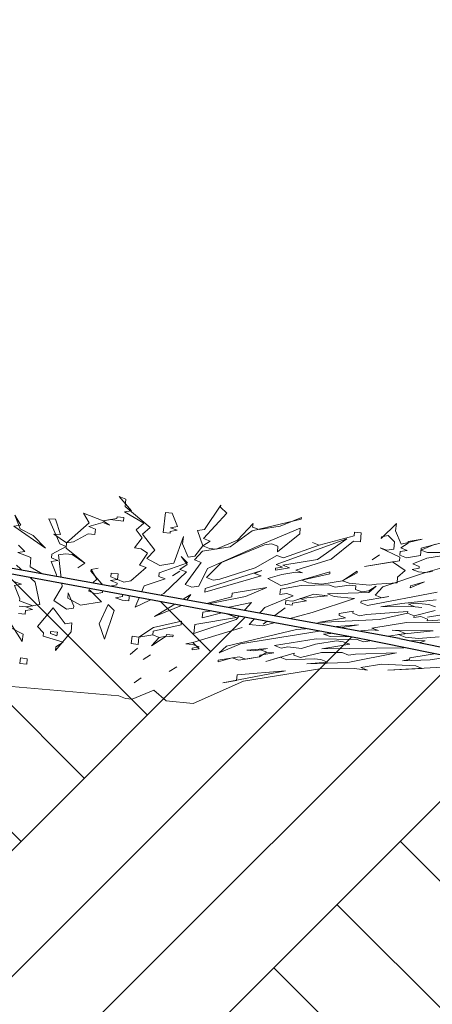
# Model space of a CAD drawing. Header units: millimetres. Extents: x 208545 to 5957542, y -593447 to 257160.
# Tile 47 of 60: x 5946267 to 5946867, y -589689 to -588257. Entities that reach past the tile are written whole.
import ezdxf

# ---------------------------------------------------------------- set-up
doc = ezdxf.new("R2010")
doc.units = ezdxf.units.MM
doc.header["$MEASUREMENT"] = 0
doc.linetypes.add('Wipeout_Contour', pattern=[1000, 0, -1000])
doc.layers.add('Sytuacja - Teren', color=7, linetype='Continuous')
doc.layers.add('Wnętrze - Umeblowanie', color=7, linetype='Continuous')
for name, color, linetype, lineweight in [('Sytuacja - Teren_Nr_pióra__1', 7, 'Continuous', 13), ('Sytuacja - Teren_Nr_pióra__21', 7, 'Continuous', 25), ('Wnętrze - Umeblowanie_Nr_pióra__2', 8, 'Continuous', 13)]:
    doc.layers.add(name, color=color, linetype=linetype, lineweight=lineweight)

# ---------------------------------------------------------------- blocks, each defined once
blk = doc.blocks.new('Krzewy 27[17]_4', base_point=(5946573.8, -589259.9))
at = {"layer": 'Wnętrze - Umeblowanie_Nr_pióra__2', "color": 8, "linetype": 'Continuous', "lineweight": 13}
for p, q in [((5946421.1, -588954.2), (5946411.6, -588950.5)), ((5946411.6, -588950.5), (5946429.3, -588971.1)), ((5946420, -588964.8), (5946421.1, -588954.2)), ((5946456.5, -588995.4), (5946420, -588964.8)), ((5946559.2, -588963.1), (5946535.7, -588998.3)), ((5946558.9, -588965.8), (5946559.2, -588963.1)), ((5946567.9, -588974.8), (5946558.9, -588965.8)), ((5946267.7, -588997.3), (5946259.8, -588977.7)), ((5946259.8, -588977.7), (5946268.3, -588992)), ((5946318.8, -588983.5), (5946309, -588982.8)), ((5946309, -588982.8), (5946325, -589019.3)), ((5946326.4, -589005.8), (5946318.8, -588983.5)), ((5946388.1, -588985.6), (5946359.4, -588974.6)), ((5946359.4, -588974.6), (5946367.9, -588988.9)), ((5946408.3, -588982.3), (5946388.1, -588985.6)), ((5946388.1, -588985.6), (5946398.2, -588984)), ((5946398.2, -588984), (5946417.8, -588986)), ((5946408.5, -588979.7), (5946408.3, -588982.3)), ((5946418.4, -588980.7), (5946408.5, -588979.7)), ((5946417.8, -588986), (5946418.4, -588980.7)), ((5946429.3, -588971.1), (5946419.2, -588972.7)), ((5946419.2, -588972.7), (5946447.3, -588989.1)), ((5946478.7, -588973.6), (5946475.6, -589002.8)), ((5946488.5, -588974.6), (5946478.7, -588973.6)), ((5946496.4, -588994.2), (5946488.5, -588974.6)), ((5946534.3, -589011.5), (5946567.9, -588974.8)), ((5946605, -589000.1), (5946676.2, -588983.3)), ((5946676.5, -588980.7), (5946645.4, -588993.6)), ((5946676.2, -588983.3), (5946676.5, -588980.7)), ((5946268.3, -588992), (5946258.2, -588993.6)), ((5946258.2, -588993.6), (5946304.5, -589025.3)), ((5946286.6, -589007.3), (5946267.7, -588997.3)), ((5946367.9, -588988.9), (5946335.1, -589017.7)), ((5946367.3, -588994.2), (5946387.8, -588988.3)), ((5946376.9, -588997.9), (5946367.3, -588994.2)), ((5946376, -589005.8), (5946376.9, -588997.9)), ((5946387.8, -588988.3), (5946397.3, -588991.9)), ((5946397.3, -588991.9), (5946388.1, -588985.6)), ((5946447.3, -588989.1), (5946436.4, -588998.7)), ((5946436.4, -588998.7), (5946445.1, -589010.3)), ((5946445.6, -589005), (5946456.5, -588995.4)), ((5946485.7, -589001.1), (5946495.8, -588999.5)), ((5946486.3, -588995.8), (5946496.4, -588994.2)), ((5946495.8, -588999.5), (5946486.3, -588995.8)), ((5946535.7, -588998.3), (5946525.6, -588999.9)), ((5946606.1, -588989.5), (5946583.7, -589014)), ((5946605.5, -588994.8), (5946606.1, -588989.5)), ((5946615.1, -588998.5), (5946605.5, -588994.8)), ((5946645.4, -588993.6), (5946615.1, -588998.5)), ((5946674.8, -588996.6), (5946623, -589018.1)), ((5946674, -589004.6), (5946674.8, -588996.6)), ((5946814.5, -588989.7), (5946792.4, -589011.5)), ((5946813.4, -589000.3), (5946814.5, -588989.7)), ((5946304.5, -589025.3), (5946286.6, -589007.3)), ((5946335.1, -589017.7), (5946316.6, -589005)), ((5946316.6, -589005), (5946326.4, -589005.8)), ((5946345.2, -589016.1), (5946366.2, -589004.8)), ((5946366.2, -589004.8), (5946376, -589005.8)), ((5946445.1, -589010.3), (5946433.6, -589025.2)), ((5946463.1, -589028.3), (5946445.6, -589005)), ((5946475.6, -589002.8), (5946485.5, -589003.8)), ((5946485.5, -589003.8), (5946485.7, -589001.1)), ((5946504.8, -589008.5), (5946490.9, -589047.3)), ((5946503.7, -589019.1), (5946504.8, -589008.5)), ((5946525.6, -588999.9), (5946533.2, -589022.2)), ((5946543.8, -589015.2), (5946534.3, -589011.5)), ((5946572.7, -589023.6), (5946605, -589000.1)), ((5946742.7, -589011.7), (5946639.6, -589049.3)), ((5946641.5, -589030.7), (5946674, -589004.6)), ((5946699.9, -589042.2), (5946742.7, -589011.7)), ((5946753.1, -589007.4), (5946702.1, -589020.9)), ((5946753.7, -589002.1), (5946753.1, -589007.4)), ((5946763.5, -589003.1), (5946753.7, -589002.1)), ((5946762.1, -589016.4), (5946763.5, -589003.1)), ((5946792.4, -589011.5), (5946792.7, -589008.9)), ((5946792.7, -589008.9), (5946802.8, -589007.2)), ((5946802.8, -589007.2), (5946811.8, -589016.2)), ((5946821.3, -589019.9), (5946813.4, -589000.3)), ((5946851.9, -589012.3), (5946821.3, -589019.9)), ((5946831.7, -589015.6), (5946851.9, -589012.3)), ((5946901.5, -589012.1), (5946850.5, -589025.6)), ((5946274.2, -589030.2), (5946265.3, -589021.2)), ((5946334.6, -589023), (5946313.5, -589034.2)), ((5946325, -589019.3), (5946334.6, -589023)), ((5946334.3, -589025.7), (5946335.1, -589017.7)), ((5946361.8, -589047.3), (5946334.3, -589025.7)), ((5946335.1, -589017.7), (5946345.2, -589016.1)), ((5946433.6, -589025.2), (5946443.4, -589026.3)), ((5946443.4, -589026.3), (5946452.7, -589032.6)), ((5946511.6, -589038.7), (5946503.7, -589019.1)), ((5946533.2, -589022.2), (5946521.7, -589037.1)), ((5946532.4, -589030.1), (5946572.7, -589023.6)), ((5946533.2, -589022.2), (5946543.8, -589015.2)), ((5946542.7, -589025.8), (5946533.2, -589022.2)), ((5946623, -589018.1), (5946539.7, -589055.1)), ((5946552.6, -589026.9), (5946542.7, -589025.8)), ((5946583.7, -589014), (5946552.6, -589026.9)), ((5946560.4, -589046.5), (5946622.7, -589020.7)), ((5946622.7, -589020.7), (5946632.8, -589019.1)), ((5946632.8, -589019.1), (5946642.3, -589022.8)), ((5946642.3, -589022.8), (5946641.5, -589030.7)), ((5946702.1, -589020.9), (5946650.5, -589039.7)), ((5946702.1, -589020.9), (5946692.5, -589017.2)), ((5946692.5, -589017.2), (5946702.1, -589020.9)), ((5946719.8, -589041.6), (5946752.3, -589015.4)), ((5946752.3, -589015.4), (5946762.1, -589016.4)), ((5946800.6, -589028.5), (5946791, -589024.8)), ((5946791, -589024.8), (5946819.4, -589038.5)), ((5946810.7, -589026.8), (5946800.6, -589028.5)), ((5946811.8, -589016.2), (5946810.7, -589026.8)), ((5946820.8, -589025.2), (5946831.4, -589018.3)), ((5946830.3, -589028.9), (5946820.8, -589025.2)), ((5946831.4, -589018.3), (5946831.7, -589015.6)), ((5946850.5, -589025.6), (5946849.4, -589036.2)), ((5946850.2, -589028.3), (5946871, -589019.7)), ((5946264.2, -589031.8), (5946274.2, -589030.2)), ((5946283.2, -589039.1), (5946264.2, -589031.8)), ((5946281.9, -589052.4), (5946283.2, -589039.1)), ((5946313.5, -589034.2), (5946313, -589039.5)), ((5946313, -589039.5), (5946322.5, -589043.2)), ((5946323.4, -589035.3), (5946333.5, -589033.6)), ((5946328.5, -589081.4), (5946323.4, -589035.3)), ((5946333.5, -589033.6), (5946343.3, -589034.6)), ((5946343.3, -589034.6), (5946361.8, -589047.3)), ((5946452.7, -589032.6), (5946440.9, -589050.2)), ((5946451.9, -589040.6), (5946463.1, -589028.3)), ((5946470.7, -589050.6), (5946451.9, -589040.6)), ((5946510.5, -589049.3), (5946501.8, -589037.7)), ((5946501.8, -589037.7), (5946510.8, -589046.7)), ((5946521.7, -589037.1), (5946511.6, -589038.7)), ((5946521.2, -589042.4), (5946532.4, -589030.1)), ((5946530.7, -589046.1), (5946521.2, -589042.4)), ((5946640.9, -589036), (5946609.3, -589054.2)), ((5946650.5, -589039.7), (5946640.9, -589036)), ((5946649.4, -589050.3), (5946699.9, -589042.2)), ((5946668.5, -589057.7), (5946719.8, -589041.6)), ((5946789.9, -589035.4), (5946779.3, -589042.4)), ((5946779.3, -589042.4), (5946789.9, -589035.4)), ((5946819.4, -589038.5), (5946818.8, -589043.8)), ((5946819.7, -589035.8), (5946820.2, -589030.5)), ((5946829.2, -589039.5), (5946819.7, -589035.8)), ((5946820.2, -589030.5), (5946830.3, -589028.9)), ((5946849.4, -589036.2), (5946829.2, -589039.5)), ((5946838.2, -589048.5), (5946858.9, -589039.9)), ((5946859.8, -589031.9), (5946850.2, -589028.3)), ((5946858.9, -589039.9), (5946909.4, -589031.7)), ((5946909.4, -589031.7), (5946859.8, -589031.9)), ((5946289.5, -589074.7), (5946262.2, -589050.4)), ((5946309.9, -589068.8), (5946281.9, -589052.4)), ((5946322.5, -589043.2), (5946312.4, -589044.9)), ((5946312.4, -589044.9), (5946320.3, -589064.5)), ((5946361.8, -589047.3), (5946351.2, -589054.3)), ((5946351.2, -589054.3), (5946361.8, -589047.3)), ((5946370.5, -589058.9), (5946370.8, -589056.3)), ((5946370.8, -589056.3), (5946380.9, -589054.7)), ((5946380.9, -589054.7), (5946370.8, -589056.3)), ((5946370.8, -589056.3), (5946379.2, -589070.6)), ((5946450.5, -589053.8), (5946428.6, -589073)), ((5946440.9, -589050.2), (5946450.5, -589053.8)), ((5946510.8, -589046.7), (5946469.6, -589061.2)), ((5946490.9, -589047.3), (5946470.7, -589050.6)), ((5946499.9, -589056.3), (5946510.5, -589049.3)), ((5946509.4, -589060), (5946499.9, -589056.3)), ((5946507.5, -589078.5), (5946530.7, -589046.1)), ((5946539.7, -589055.1), (5946527.1, -589080.6)), ((5946538.3, -589068.3), (5946560.4, -589046.5)), ((5946609.3, -589054.2), (5946558, -589070.4)), ((5946638.7, -589057.3), (5946658.9, -589054)), ((5946639, -589054.6), (5946638.7, -589057.3)), ((5946649.1, -589053), (5946639, -589054.6)), ((5946639.6, -589049.3), (5946649.1, -589053)), ((5946658.9, -589054), (5946649.4, -589050.3)), ((5946818.8, -589043.8), (5946768.3, -589052)), ((5946768.3, -589052), (5946808.7, -589045.4)), ((5946808.7, -589045.4), (5946827.3, -589058.1)), ((5946837.4, -589056.5), (5946847.5, -589054.8)), ((5946846.9, -589060.1), (5946837.4, -589056.5)), ((5946847.7, -589052.2), (5946838.2, -589048.5)), ((5946847.5, -589054.8), (5946847.7, -589052.2)), ((5946897.7, -589049.3), (5946856.7, -589061.1)), ((5946320, -589067.1), (5946309.9, -589068.8)), ((5946320.3, -589064.5), (5946320, -589067.1)), ((5946379.2, -589070.6), (5946368.3, -589080.2)), ((5946388.2, -589079.6), (5946370.5, -589058.9)), ((5946409, -589071), (5946398.9, -589072.6)), ((5946400, -589062), (5946399.4, -589067.3)), ((5946399.4, -589067.3), (5946409, -589071)), ((5946409.8, -589063), (5946400, -589062)), ((5946409, -589071), (5946409.8, -589063)), ((5946418.5, -589074.7), (5946409, -589071)), ((5946478.6, -589070.2), (5946447.7, -589080.4)), ((5946469.6, -589061.2), (5946469, -589066.5)), ((5946469, -589066.5), (5946478.6, -589070.2)), ((5946476.4, -589091.4), (5946509.4, -589060)), ((5946488.9, -589065.9), (5946499.6, -589058.9)), ((5946499.6, -589058.9), (5946488.9, -589065.9)), ((5946536.1, -589089.6), (5946618, -589065.9)), ((5946618.8, -589057.9), (5946536.7, -589084.3)), ((5946547.9, -589072), (5946538.3, -589068.3)), ((5946558, -589070.4), (5946547.9, -589072)), ((5946608.4, -589062.2), (5946618.8, -589057.9)), ((5946618, -589065.9), (5946608.4, -589062.2)), ((5946627.5, -589069.5), (5946648, -589063.6)), ((5946646.4, -589079.6), (5946627.5, -589069.5)), ((5946648, -589063.6), (5946668.2, -589060.4)), ((5946717.9, -589060.1), (5946656.4, -589077.9)), ((5946668.2, -589060.4), (5946678, -589061.4)), ((5946678, -589061.4), (5946668.5, -589057.7)), ((5946676.9, -589072), (5946717.6, -589062.8)), ((5946717.6, -589062.8), (5946717.9, -589060.1)), ((5946757.7, -589058.9), (5946736.4, -589072.8)), ((5946736.4, -589072.8), (5946757.4, -589061.6)), ((5946757.4, -589061.6), (5946757.7, -589058.9)), ((5946795, -589081.6), (5946856.7, -589061.1)), ((5946816.3, -589067.7), (5946815.5, -589075.7)), ((5946827.3, -589058.1), (5946816.3, -589067.7)), ((5946856.7, -589061.1), (5946846.9, -589060.1)), ((5946856.7, -589061.1), (5946866.8, -589059.5)), ((5946269.3, -589078), (5946259.2, -589079.6)), ((5946259.2, -589079.6), (5946267.1, -589099.2)), ((5946259.7, -589074.3), (5946269.3, -589078)), ((5946296, -589107.6), (5946289.5, -589074.7)), ((5946316.5, -589101.6), (5946328.5, -589081.4)), ((5946368.3, -589080.2), (5946378.4, -589078.6)), ((5946378.4, -589078.6), (5946388, -589082.2)), ((5946388, -589082.2), (5946387.1, -589090.2)), ((5946398.1, -589080.6), (5946388.2, -589079.6)), ((5946408.2, -589079), (5946398.1, -589080.6)), ((5946398.9, -589072.6), (5946408.4, -589076.3)), ((5946408.4, -589076.3), (5946408.2, -589079)), ((5946428.6, -589073), (5946418.5, -589074.7)), ((5946447.7, -589080.4), (5946434.6, -589111.2)), ((5946517, -589082.2), (5946507.5, -589078.5)), ((5946527.1, -589080.6), (5946517, -589082.2)), ((5946536.7, -589084.3), (5946536.1, -589089.6)), ((5946626.2, -589082.8), (5946575.7, -589091)), ((5946595, -589095.7), (5946626.2, -589082.8)), ((5946645.8, -589084.9), (5946645, -589092.8)), ((5946676.1, -589080), (5946645.8, -589084.9)), ((5946656.4, -589077.9), (5946646.4, -589079.6)), ((5946715.9, -589078.7), (5946676.1, -589080)), ((5946686.5, -589075.7), (5946676.9, -589072)), ((5946706.1, -589077.7), (5946686.5, -589075.7)), ((5946736.4, -589072.8), (5946706.1, -589077.7)), ((5946725.5, -589082.4), (5946715.9, -589078.7)), ((5946745.7, -589079.1), (5946725.5, -589082.4)), ((5946745.9, -589076.5), (5946736.4, -589072.8)), ((5946755.5, -589080.2), (5946745.7, -589079.1)), ((5946775.4, -589079.5), (5946745.9, -589076.5)), ((5946754.9, -589085.5), (5946755.5, -589080.2)), ((5946774.3, -589090.2), (5946785.2, -589080.6)), ((5946785.2, -589080.6), (5946774.6, -589087.5)), ((5946785.5, -589077.9), (5946775.4, -589079.5)), ((5946783.8, -589093.8), (5946795, -589081.6)), ((5946815.5, -589075.7), (5946785.5, -589077.9)), ((5946834.6, -589083), (5946855.4, -589074.4)), ((5946834.9, -589080.4), (5946834.6, -589083)), ((5946855.4, -589074.4), (5946834.9, -589080.4)), ((5946267.1, -589099.2), (5946266.8, -589101.9)), ((5946336.7, -589098.4), (5946337.5, -589090.4)), ((5946355.5, -589108.4), (5946336.7, -589098.4)), ((5946337.5, -589090.4), (5946345.4, -589110)), ((5946367.5, -589088.2), (5946367.8, -589085.5)), ((5946377, -589091.8), (5946367.5, -589088.2)), ((5946367.8, -589085.5), (5946385.8, -589103.5)), ((5946387.1, -589090.2), (5946377, -589091.8)), ((5946416.3, -589095.9), (5946406.2, -589097.6)), ((5946406.2, -589097.6), (5946415.8, -589101.2)), ((5946416.9, -589090.6), (5946416.3, -589095.9)), ((5946426.7, -589091.6), (5946416.9, -589090.6)), ((5946425.6, -589102.2), (5946426.7, -589091.6)), ((5946434.6, -589111.2), (5946476.4, -589091.4)), ((5946515.9, -589092.8), (5946462.9, -589124.9)), ((5946504.4, -589107.8), (5946515.9, -589092.8)), ((5946524.1, -589109.8), (5946595, -589095.7)), ((5946575.1, -589096.3), (5946524.1, -589109.8)), ((5946575.7, -589091), (5946575.1, -589096.3)), ((5946664.6, -589094.9), (5946623.1, -589112)), ((5946645, -589092.8), (5946655.1, -589091.2)), ((5946655.1, -589091.2), (5946664.6, -589094.9)), ((5946694.6, -589092.6), (5946663.8, -589102.8)), ((5946674.2, -589098.5), (5946714.3, -589094.7)), ((5946683.7, -589102.2), (5946674.2, -589098.5)), ((5946691.9, -589119.2), (5946753.6, -589098.7)), ((5946714.3, -589094.7), (5946694.6, -589092.6)), ((5946714.5, -589092), (5946774.3, -589090.2)), ((5946724.1, -589095.7), (5946714.5, -589092)), ((5946753.6, -589098.7), (5946724.1, -589095.7)), ((5946764.5, -589089.1), (5946754.9, -589085.5)), ((5946763.1, -589102.4), (5946803.5, -589095.9)), ((5946774.6, -589087.5), (5946764.5, -589089.1)), ((5946873.6, -589089.7), (5946772.4, -589108.8)), ((5946793.4, -589097.5), (5946783.8, -589093.8)), ((5946803.5, -589095.9), (5946793.4, -589097.5)), ((5946275.8, -589110.8), (5946266, -589109.8)), ((5946266.8, -589101.9), (5946285.9, -589109.2)), ((5946275.8, -589110.8), (5946296, -589107.6)), ((5946285.9, -589109.2), (5946275.8, -589110.8)), ((5946285.3, -589114.5), (5946275.8, -589110.8)), ((5946315.4, -589112.3), (5946292.7, -589139.4)), ((5946332.8, -589135.6), (5946315.4, -589112.3)), ((5946335, -589114.3), (5946316.5, -589101.6)), ((5946345.1, -589112.7), (5946335, -589114.3)), ((5946345.4, -589110), (5946345.1, -589112.7)), ((5946385.8, -589103.5), (5946355.5, -589108.4)), ((5946395.3, -589107.2), (5946382.4, -589135.3)), ((5946404.3, -589116.1), (5946395.3, -589107.2)), ((5946415.8, -589101.2), (5946425.6, -589102.2)), ((5946462.9, -589124.9), (5946504.4, -589107.8)), ((5946604, -589104.7), (5946543.2, -589117.2)), ((5946581.6, -589129.2), (5946604, -589104.7)), ((5946623.1, -589112), (5946600.7, -589136.6)), ((5946652.9, -589112.4), (5946620.6, -589135.9)), ((5946620.6, -589135.9), (5946652.9, -589112.4)), ((5946654, -589101.8), (5946653.4, -589107.1)), ((5946653.4, -589107.1), (5946663.2, -589108.2)), ((5946663.8, -589102.8), (5946654, -589101.8)), ((5946663.2, -589108.2), (5946663.5, -589105.5)), ((5946663.5, -589105.5), (5946683.7, -589102.2)), ((5946762.8, -589105.1), (5946763.1, -589102.4)), ((5946772.4, -589108.8), (5946762.8, -589105.1)), ((5946822.3, -589105.9), (5946792, -589110.8)), ((5946792, -589110.8), (5946831.9, -589109.6)), ((5946872.5, -589100.4), (5946822.3, -589105.9)), ((5946831.9, -589109.6), (5946851.5, -589111.6)), ((5946832.1, -589106.9), (5946842.2, -589105.3)), ((5946841.7, -589110.6), (5946832.1, -589106.9)), ((5946851.5, -589111.6), (5946841.7, -589110.6)), ((5946842.2, -589105.3), (5946861.9, -589107.3)), ((5946861.9, -589107.3), (5946871.4, -589111)), ((5946270.6, -589161.3), (5946245, -589121.1)), ((5946264.9, -589120.4), (5946274.7, -589121.5)), ((5946274.7, -589121.5), (5946275.2, -589116.2)), ((5946275.2, -589116.2), (5946285.3, -589114.5)), ((5946390.1, -589157.6), (5946404.3, -589116.1)), ((5946581.9, -589126.5), (5946521.3, -589136.4)), ((5946533.1, -589118.8), (5946532.2, -589126.8)), ((5946532.2, -589126.8), (5946562.8, -589119.2)), ((5946543.2, -589117.2), (5946533.1, -589118.8)), ((5946562.8, -589119.2), (5946581.9, -589126.5)), ((5946620.4, -589138.6), (5946691.9, -589119.2)), ((5946740.7, -589126.9), (5946700.3, -589133.5)), ((5946731.4, -589120.6), (5946731.2, -589123.3)), ((5946731.2, -589123.3), (5946740.7, -589126.9)), ((5946751.6, -589117.3), (5946731.4, -589120.6)), ((5946751.3, -589120), (5946751.6, -589117.3)), ((5946760.9, -589123.7), (5946751.3, -589120)), ((5946771, -589122), (5946760.9, -589123.7)), ((5946831, -589117.5), (5946771, -589122)), ((5946790.1, -589129.4), (5946830.7, -589120.2)), ((5946830.7, -589120.2), (5946831, -589117.5)), ((5946840.3, -589123.9), (5946830.7, -589120.2)), ((5946830.7, -589120.2), (5946840.3, -589123.9)), ((5946840.3, -589123.9), (5946840, -589126.5)), ((5946840, -589126.5), (5946850.1, -589124.9)), ((5946870.9, -589116.3), (5946840.3, -589123.9)), ((5946850.1, -589124.9), (5946859.7, -589128.6)), ((5946859.4, -589131.2), (5946959.3, -589125.5)), ((5946900.3, -589119.4), (5946859.9, -589125.9)), ((5946859.9, -589125.9), (5946900.3, -589119.4)), ((5946252.8, -589140.7), (5946271.7, -589150.7)), ((5946292.7, -589139.4), (5946301.7, -589148.4)), ((5946342.9, -589133.9), (5946332.8, -589135.6)), ((5946341.5, -589147.2), (5946342.9, -589133.9)), ((5946382.4, -589135.3), (5946390.1, -589157.6)), ((5946461.3, -589140.9), (5946440, -589154.7)), ((5946460.7, -589146.2), (5946501.4, -589137)), ((5946502, -589131.7), (5946461.3, -589140.9)), ((5946501.4, -589137), (5946502, -589131.7)), ((5946518.6, -589162.9), (5946590.3, -589140.8)), ((5946590.3, -589140.8), (5946518.6, -589162.9)), ((5946519.9, -589149.6), (5946581.6, -589129.2)), ((5946521.3, -589136.4), (5946519.9, -589149.6)), ((5946587.9, -589164.7), (5946729.2, -589141.8)), ((5946600.7, -589136.6), (5946620.4, -589138.6)), ((5946759.5, -589136.9), (5946669.5, -589143.7)), ((5946700.3, -589133.5), (5946790.1, -589129.4)), ((5946729.2, -589141.8), (5946759.5, -589136.9)), ((5946778.9, -589141.6), (5946829.4, -589133.5)), ((5946788.4, -589145.3), (5946778.9, -589141.6)), ((5946829.4, -589133.5), (5946888.8, -589134.3)), ((5946859.7, -589128.6), (5946859.4, -589131.2)), ((5946271.7, -589150.7), (5946270.6, -589161.3)), ((5946301.7, -589148.4), (5946301.1, -589153.7)), ((5946301.1, -589153.7), (5946330, -589162.1)), ((5946311.8, -589146.8), (5946311.5, -589149.4)), ((5946311.5, -589149.4), (5946321, -589153.1)), ((5946321.6, -589147.8), (5946311.8, -589146.8)), ((5946318.8, -589174.4), (5946341.5, -589147.2)), ((5946321, -589153.1), (5946321.6, -589147.8)), ((5946430.2, -589153.7), (5946429.1, -589164.3)), ((5946440, -589154.7), (5946430.2, -589153.7)), ((5946438.9, -589165.4), (5946440, -589154.7)), ((5946440, -589154.7), (5946460.2, -589151.5)), ((5946458.5, -589167.4), (5946479.8, -589153.5)), ((5946469.7, -589155.2), (5946458.5, -589167.4)), ((5946460.2, -589151.5), (5946460.7, -589146.2)), ((5946460.2, -589151.5), (5946469.7, -589155.2)), ((5946469.7, -589155.2), (5946460.2, -589151.5)), ((5946479.8, -589153.5), (5946469.7, -589155.2)), ((5946480.1, -589150.9), (5946479.8, -589153.5)), ((5946479.8, -589153.5), (5946489.7, -589154.5)), ((5946489.9, -589151.9), (5946480.1, -589150.9)), ((5946489.7, -589154.5), (5946489.9, -589151.9)), ((5946669.5, -589143.7), (5946567.7, -589168)), ((5946708.5, -589150.4), (5946778.6, -589144.3)), ((5946718, -589154.1), (5946708.5, -589150.4)), ((5946797.4, -589154.3), (5946718, -589154.1)), ((5946797.1, -589157), (5946766.9, -589161.9)), ((5946778.6, -589144.3), (5946788.4, -589145.3)), ((5946826.6, -589160), (5946797.1, -589157)), ((5946827.7, -589149.4), (5946797.4, -589154.3)), ((5946867.8, -589145.5), (5946808.3, -589144.7)), ((5946808.3, -589144.7), (5946818.2, -589145.7)), ((5946817.6, -589151), (5946867.8, -589145.5)), ((5946827.2, -589154.7), (5946817.6, -589151)), ((5946818.2, -589145.7), (5946827.7, -589149.4)), ((5946846.8, -589156.8), (5946827.2, -589154.7)), ((5946876.8, -589154.5), (5946846.8, -589156.8)), ((5946319.4, -589169.1), (5946318.8, -589174.4)), ((5946330, -589162.1), (5946319.4, -589169.1)), ((5946438.3, -589170.7), (5946427.4, -589180.3)), ((5946427.4, -589180.3), (5946438.3, -589170.7)), ((5946429.1, -589164.3), (5946438.9, -589165.4)), ((5946518.6, -589162.9), (5946508.5, -589164.5)), ((5946508.5, -589164.5), (5946518.3, -589165.6)), ((5946517.7, -589170.9), (5946517.5, -589173.5)), ((5946527.8, -589169.2), (5946517.7, -589170.9)), ((5946518.3, -589165.6), (5946527.8, -589169.2)), ((5946527.6, -589171.9), (5946518.6, -589162.9)), ((5946556.7, -589177.6), (5946587.9, -589164.7)), ((5946567.7, -589168), (5946556.7, -589177.6)), ((5946697.8, -589157.4), (5946637.2, -589167.2)), ((5946637.2, -589167.2), (5946646.8, -589170.9)), ((5946646.8, -589170.9), (5946656.9, -589169.2)), ((5946656.9, -589169.2), (5946676.5, -589171.3)), ((5946676.5, -589171.3), (5946697, -589165.3)), ((5946697, -589165.3), (5946727.3, -589160.4)), ((5946757.3, -589158.2), (5946697.8, -589157.4)), ((5946746.7, -589165.1), (5946706.3, -589171.7)), ((5946706.3, -589171.7), (5946825.5, -589170.6)), ((5946727.3, -589160.4), (5946737.1, -589161.5)), ((5946737.1, -589161.5), (5946746.7, -589165.1)), ((5946766.9, -589161.9), (5946757.3, -589158.2)), ((5946825.5, -589170.6), (5946856.3, -589160.4)), ((5946856.3, -589160.4), (5946826.6, -589160)), ((5946268.1, -589185.2), (5946267.2, -589193.2)), ((5946277.9, -589186.2), (5946268.1, -589185.2)), ((5946457.2, -589180.7), (5946446.5, -589187.6)), ((5946446.5, -589187.6), (5946457.2, -589180.7)), ((5946517.5, -589173.5), (5946527.6, -589171.9)), ((5946555.4, -589190.9), (5946575.8, -589185)), ((5946585.9, -589183.3), (5946555.6, -589188.2)), ((5946575.8, -589185), (5946585.4, -589188.6)), ((5946585.4, -589188.6), (5946615.7, -589183.7)), ((5946595.5, -589187), (5946585.9, -589183.3)), ((5946615.7, -589183.7), (5946595.5, -589187)), ((5946626.9, -589171.5), (5946596.9, -589173.7)), ((5946596.9, -589173.7), (5946606.7, -589174.7)), ((5946606.7, -589174.7), (5946616.8, -589173.1)), ((5946626.3, -589176.8), (5946615.7, -589183.7)), ((5946615.7, -589183.7), (5946615.9, -589181.1)), ((5946615.9, -589181.1), (5946636.1, -589177.8)), ((5946616.8, -589173.1), (5946626.9, -589171.5)), ((5946616.8, -589173.1), (5946626.3, -589176.8)), ((5946626.3, -589176.8), (5946616.8, -589173.1)), ((5946665.9, -589178.2), (5946624.9, -589190.1)), ((5946624.9, -589190.1), (5946645.4, -589184.1)), ((5946636.1, -589177.8), (5946626.3, -589176.8)), ((5946645.4, -589184.1), (5946655, -589187.8)), ((5946665.6, -589180.9), (5946665.9, -589178.2)), ((5946675.2, -589184.5), (5946665.6, -589180.9)), ((5946705.7, -589177), (5946675.2, -589184.5)), ((5946735.5, -589177.4), (5946705.7, -589177)), ((5946745, -589181.1), (5946735.5, -589177.4)), ((5946743.9, -589191.7), (5946814.9, -589177.6)), ((5946755.1, -589179.4), (5946745, -589181.1)), ((5946814.9, -589177.6), (5946755.1, -589179.4)), ((5946833.9, -589184.9), (5946833.7, -589187.6)), ((5946884.4, -589176.8), (5946833.9, -589184.9)), ((5946863.4, -589188), (5946913.9, -589179.8)), ((5946267.2, -589193.2), (5946277.1, -589194.2)), ((5946277.1, -589194.2), (5946277.9, -589186.2)), ((5946484.4, -589205), (5946495.1, -589198)), ((5946495.1, -589198), (5946484.4, -589205)), ((5946555.6, -589188.2), (5946555.4, -589190.9)), ((5946655, -589187.8), (5946694.8, -589186.6)), ((5946714.2, -589191.3), (5946684.1, -589193.5)), ((5946684.1, -589193.5), (5946743.9, -589191.7)), ((5946694.8, -589186.6), (5946704.6, -589187.6)), ((5946704.6, -589187.6), (5946714.2, -589191.3)), ((5946763, -589199), (5946793.3, -589194.1)), ((5946772.5, -589202.7), (5946763, -589199)), ((5946793.3, -589194.1), (5946842.7, -589196.6)), ((5946802.3, -589203.1), (5946952.1, -589194.5)), ((5946833.7, -589187.6), (5946823.6, -589189.2)), ((5946823.6, -589189.2), (5946863.4, -589188)), ((5946842.7, -589196.6), (5946852.2, -589200.3)), ((5946443.7, -589214.2), (5946433.1, -589221.1)), ((5946433.1, -589221.1), (5946443.7, -589214.2)), ((5946562.2, -589221.1), (5946653.3, -589203.8)), ((5946583.2, -589209.9), (5946582.3, -589217.9)), ((5946653.3, -589203.8), (5946583.2, -589209.9)), ((5946592.2, -589218.9), (5946703.2, -589200.9)), ((5946703.2, -589200.9), (5946752.9, -589200.7)), ((5946752.9, -589200.7), (5946772.5, -589202.7)), ((5946852.2, -589200.3), (5946802.3, -589203.1)), ((5946244, -589225.6), (5946411.2, -589240.3)), ((5946519.3, -589251.6), (5946592.2, -589218.9)), ((5946582.3, -589217.9), (5946562.2, -589221.1)), ((5946411.2, -589240.3), (5946420.8, -589244)), ((5946430.6, -589245), (5946461.7, -589232.2)), ((5946461.7, -589232.2), (5946480, -589247.5)), ((5946420.8, -589244), (5946430.6, -589245)), ((5946480, -589247.5), (5946519.3, -589251.6))]:
    blk.add_line(p, q, dxfattribs=at)

msp = doc.modelspace()

# ---------------------------------------------------------------- block references
at = {"layer": 'Wnętrze - Umeblowanie', "color": 104, "linetype": 'Continuous', "lineweight": 13, "true_color": 0x029e21}
msp.add_blockref('Krzewy 27[17]_4', (5946573.768, -589259.871), dxfattribs=at)

# ---------------------------------------------------------------- next in the draw order: wipeouts: each hides what was drawn before it
at = {"color": 254, "linetype": 'Wipeout_Contour', "lineweight": 0, "ltscale": 23907429.11502664}
msp.add_wipeout([(5949267.362, -589656.995), (5946819.106, -589156.995), (5946760.917, -589156.995), (5948071.86, -589423.501)], dxfattribs=at).dxf.layer = 'Sytuacja - Teren'

# ---------------------------------------------------------------- next in the draw order: wipeouts: each hides what was drawn before it
at = {"color": 254, "linetype": 'Wipeout_Contour', "lineweight": 0, "ltscale": 17925858.920132}
msp.add_wipeout([(5946760.917, -589156.995), (5946819.106, -589156.995), (5944964.046, -588824.483)], dxfattribs=at).dxf.layer = 'Sytuacja - Teren'

# ---------------------------------------------------------------- next in the draw order: wipeouts: each hides what was drawn before it
at = {"color": 254, "linetype": 'Wipeout_Contour', "lineweight": 0, "ltscale": 23897349.16601729}
msp.add_wipeout([(5946819.106, -589156.995), (5944604.295, -588756.995), (5944590.303, -588756.995), (5944964.046, -588824.483)], dxfattribs=at).dxf.layer = 'Sytuacja - Teren'

# ---------------------------------------------------------------- next in the draw order: hatches: boundary and pattern name
at = {"layer": 'Sytuacja - Teren_Nr_pióra__1', "linetype": 'Continuous', "lineweight": 13}
h = msp.add_hatch(dxfattribs=at)
h.set_pattern_fill('Grunt_0004', style=0, pattern_type=2)
h.set_pattern_definition([(45, (5682170.8, -588257), (-275.77163, 275.77163), []), (45, (5682078.9, -588165.1), (-551.5433, 551.5433), []), (45, (5681986.94, -588073.15), (-551.5433, 551.5433), []), (135, (5681895.02, -587981.22), (91.92388, 91.92388), [390, -390])])
h.paths.add_polyline_path([(5931862.677, -589453.385), (5930871.848, -589656.995), (5929652.054, -589807.907), (5928955.771, -589893.729), (5928444.349, -589956.995), (5928744.349, -590256.995), (5951398.605, -590256.995), (5951698.605, -589956.995), (5951684.898, -589956.995), (5951676.487, -589956.995), (5951665.82, -589956.995), (5950125.283, -589770.263), (5949211.104, -589656.995), (5948071.86, -589423.501), (5946760.917, -589156.995), (5944964.046, -588824.483), (5944590.303, -588756.995), (5944068.611, -588685.116), (5942349.934, -588456.995), (5940606.307, -588272.103), (5940469.17, -588256.995), (5940373.013, -588256.995), (5940155.682, -588256.995), (5939459.574, -588256.995), (5939037.185, -588303.823), (5937725.854, -588456.995), (5936480.001, -588626.534), (5935527.542, -588756.995), (5934539.263, -588934.142), (5933313.52, -589156.995)])

# ---------------------------------------------------------------- next in the draw order: linework, layer by layer
at = {"layer": 'Sytuacja - Teren_Nr_pióra__21', "color": 7, "linetype": 'Continuous', "lineweight": 25}
for p, q in [((5946819.106, -589156.995), (5944604.295, -588756.995)), ((5946760.917, -589156.995), (5944964.046, -588824.483)), ((5948071.86, -589423.501), (5946760.917, -589156.995)), ((5946819.106, -589156.995), (5949267.362, -589656.995))]:
    msp.add_line(p, q, dxfattribs=at)

doc.saveas('drawing.dxf')
